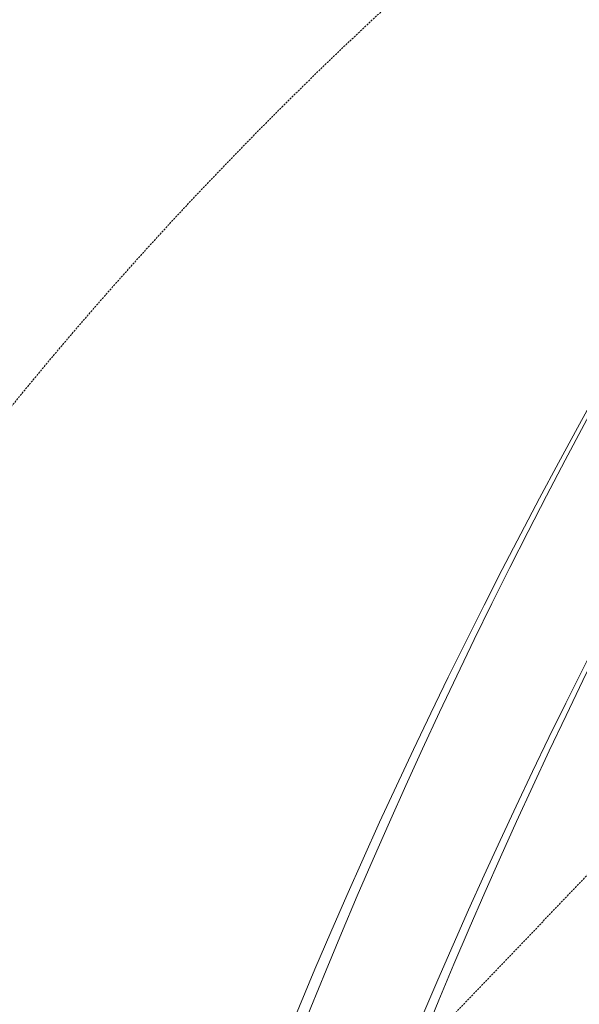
# Model space of a CAD drawing. Header units: millimetres. Extents: x -750 to 72845, y -24282 to 18874.
# Tile 107 of 154: x 63565 to 64292, y 13272 to 14552. Entities that reach past the tile are written whole.
import ezdxf

# ---------------------------------------------------------------- set-up
doc = ezdxf.new("R2010")
doc.units = ezdxf.units.MM
doc.header["$MEASUREMENT"] = 0
doc.linetypes.add('HIDDENX2', pattern=[0.75, 0.5, -0.25])
doc.layers.add('IRISH HOUSE_HYD AIRPORT_DRAINAGE LAYOUT 1$0$GREY SCALE', color=8, linetype='Continuous')
for name, color, linetype, lineweight in [('IRISH HOUSE_HYD AIRPORT_DRAINAGE LAYOUT 1$0$GREYSCALE', 8, 'Continuous', 0), ('M-MEP-ELLG-CABLE', 146, 'HIDDENX2', 20), ('M-MEP-ELPR-EQUIP', 6, 'Continuous', 20)]:
    doc.layers.add(name, color=color, linetype=linetype, lineweight=lineweight)

# ---------------------------------------------------------------- blocks, each defined once
blk = doc.blocks.new('IRISH HOUSE_HYD AIRPORT_DRAINAGE LAYOUT 1$0$FLOOR PLAN')
at = {"layer": 'IRISH HOUSE_HYD AIRPORT_DRAINAGE LAYOUT 1$0$GREYSCALE', "color": 8, "lineweight": 0}
for radius, start, end in [(7752.9, 141.70885, 166.51663), (7602.5, 141.77328, 166.24476)]:
    blk.add_arc((21130.7, 10361.1), radius, start, end, dxfattribs=at)
at = {"layer": 'IRISH HOUSE_HYD AIRPORT_DRAINAGE LAYOUT 1$0$GREYSCALE', "color": 8, "lineweight": 0, "ltscale": 0.25}
for centre, radius, start, end in [((21162.4, 10254.8), 7837, 141.32998, 165.79348), ((21207.4, 10240.1), 7731.9, 141.9568, 165.48374)]:
    blk.add_arc(centre, radius, start, end, dxfattribs=at)
blk = doc.blocks.new('IRISH HOUSE_HYD AIRPORT_DRAINAGE LAYOUT 1')
at = {"layer": 'IRISH HOUSE_HYD AIRPORT_DRAINAGE LAYOUT 1$0$GREY SCALE'}
blk.add_blockref('IRISH HOUSE_HYD AIRPORT_DRAINAGE LAYOUT 1$0$FLOOR PLAN', (0, 0), dxfattribs=at)

msp = doc.modelspace()

# ---------------------------------------------------------------- linework, layer by layer
at = {"layer": 'M-MEP-ELLG-CABLE', "color": 6, "ltscale": 5}
msp.add_lwpolyline([(58218.7, 8943.1), (62692.6, 11757.1), (66470.8, 15705.7)], dxfattribs=at)
at = {"layer": 'M-MEP-ELLG-CABLE', "color": 1, "ltscale": 5}
msp.add_arc((67447.4, 10884.5), 5017.4, 120.6606, 164.1492, dxfattribs=at)

# ---------------------------------------------------------------- block references
at = {"layer": 'M-MEP-ELPR-EQUIP'}
msp.add_blockref('IRISH HOUSE_HYD AIRPORT_DRAINAGE LAYOUT 1', (50000, 0), dxfattribs=at)

doc.saveas('drawing.dxf')
